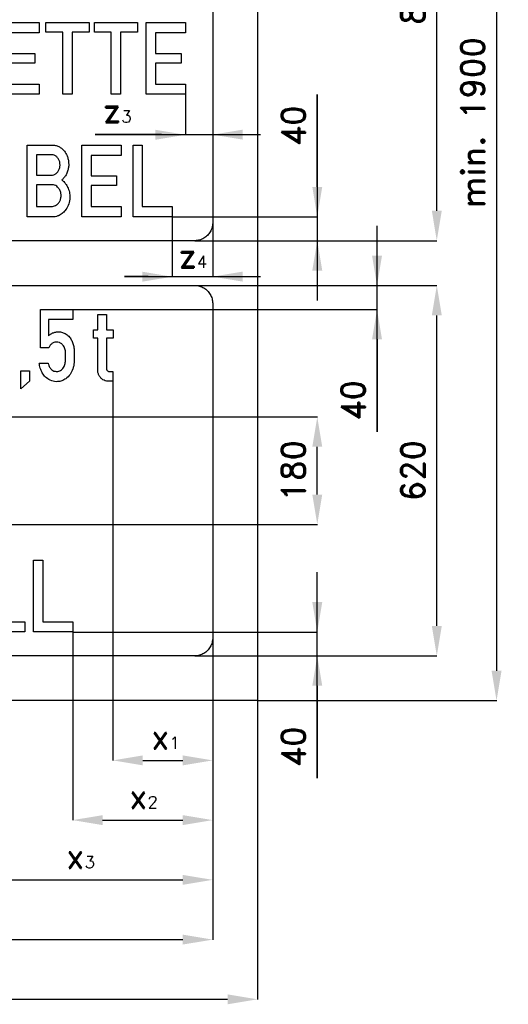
# Model space of a CAD drawing. Header units: millimetres. Extents: x -267 to 7620, y -508 to 2095.
# Tile 3 of 15: x 1102 to 1920, y -508 to 1140. Entities that reach past the tile are written whole.
import ezdxf

# ---------------------------------------------------------------- set-up
doc = ezdxf.new("R2010")
doc.units = ezdxf.units.MM
doc.header["$LTSCALE"] = 5
doc.layers.add('Kóty', color=2, linetype='Continuous')
doc.layers.add('Značka', color=7, linetype='Continuous')
doc.styles.get("Standard").update_dxf_attribs({"font": 'romand.shx', "height": 40})
doc.dimstyles.get("Standard").update_dxf_attribs({"dimtxt": 40, "dimasz": 50, "dimexe": 0.18, "dimexo": 0.0625, "dimgap": 20, "dimtad": 1, "dimdec": 0, "dimzin": 0, "dimdsep": 46, "dimtxsty": 'Standard', "dimcen": 0.09, "dimadec": 0, "dimazin": 0, "dimtfac": 1, "dimtdec": 0, "dimtofl": 0, "dimtmove": 0, "dimatfit": 3, "dimfxl": 1, "dimtolj": 1, "dimtzin": 0, "dimarcsym": 0})

# ---------------------------------------------------------------- blocks, each defined once
blk = doc.blocks.new('*D5')
at = {"layer": 'Defpoints', "color": 0, "transparency": 16777216}
for p in [(891.2, 475), (1600, 475), (888.8, 295)]:
    blk.add_point(p, dxfattribs=at)
at = {"layer": 'Kóty', "color": 0, "lineweight": -2, "transparency": 16777216}
for p, q in [((891.2, 475), (1600.2, 475)), ((1600, 345), (1600, 425)), ((888.9, 295), (1600.2, 295))]:
    blk.add_line(p, q, dxfattribs=at)
at = {"layer": 'Kóty', "color": 0, "transparency": 16777216}
for points in [[(1591.7, 425), (1608.3, 425), (1600, 475)], [(1591.7, 345), (1608.3, 345), (1600, 295)]]:
    blk.add_solid(points, dxfattribs=at)
at = {"layer": 'Kóty', "color": 0, "transparency": 16777216, "insert": (1560, 385), "char_height": 40, "attachment_point": 5, "rotation": 90}
blk.add_mtext('\\A1;180', dxfattribs=at)
blk = doc.blocks.new('*D6')
at = {"layer": 'Defpoints', "color": 0, "transparency": 16777216}
for p in [(1395, 695), (1800, 695), (1395, 75)]:
    blk.add_point(p, dxfattribs=at)
at = {"layer": 'Kóty', "color": 0, "lineweight": -2, "transparency": 16777216}
for p, q in [((1395.1, 695), (1800.2, 695)), ((1800, 125), (1800, 645)), ((1395.1, 75), (1800.2, 75))]:
    blk.add_line(p, q, dxfattribs=at)
at = {"layer": 'Kóty', "color": 0, "transparency": 16777216}
for points in [[(1791.7, 645), (1808.3, 645), (1800, 695)], [(1791.7, 125), (1808.3, 125), (1800, 75)]]:
    blk.add_solid(points, dxfattribs=at)
at = {"layer": 'Kóty', "color": 0, "transparency": 16777216, "insert": (1760, 385), "char_height": 40, "attachment_point": 5, "rotation": 90}
blk.add_mtext('\\A1;620', dxfattribs=at)
blk = doc.blocks.new('*D7')
at = {"layer": 'Defpoints', "color": 0, "transparency": 16777216}
for p in [(1395, 1595), (1800, 1595), (1395, 770)]:
    blk.add_point(p, dxfattribs=at)
at = {"layer": 'Kóty', "color": 0, "lineweight": -2, "transparency": 16777216}
for p, q in [((1395.1, 1595), (1800.2, 1595)), ((1800, 820), (1800, 1545)), ((1395.1, 770), (1800.2, 770))]:
    blk.add_line(p, q, dxfattribs=at)
at = {"layer": 'Kóty', "color": 0, "transparency": 16777216}
for points in [[(1791.7, 1545), (1808.3, 1545), (1800, 1595)], [(1791.7, 820), (1808.3, 820), (1800, 770)]]:
    blk.add_solid(points, dxfattribs=at)
at = {"layer": 'Kóty', "color": 0, "transparency": 16777216, "insert": (1760, 1182.5), "char_height": 40, "attachment_point": 5, "rotation": 90}
blk.add_mtext('\\A1;825', dxfattribs=at)
blk = doc.blocks.new('*D8')
at = {"layer": 'Defpoints', "color": 0, "transparency": 16777216}
for p in [(1500, 1935), (1500, 0), (1900, 0)]:
    blk.add_point(p, dxfattribs=at)
at = {"layer": 'Kóty', "color": 0, "lineweight": -2, "transparency": 16777216}
for p, q in [((1500.1, 1935), (1900.2, 1935)), ((1900, 1885), (1900, 50)), ((1500.1, 0), (1900.2, 0))]:
    blk.add_line(p, q, dxfattribs=at)
at = {"layer": 'Kóty', "color": 0, "transparency": 16777216}
for points in [[(1891.7, 1885), (1908.3, 1885), (1900, 1935)], [(1891.7, 50), (1908.3, 50), (1900, 0)]]:
    blk.add_solid(points, dxfattribs=at)
at = {"layer": 'Kóty', "color": 0, "transparency": 16777216, "insert": (1860, 967.5), "char_height": 40, "attachment_point": 5, "rotation": 90}
blk.add_mtext('\\A1;min. 1900', dxfattribs=at)
blk = doc.blocks.new('*D11')
at = {"layer": 'Defpoints', "color": 0, "transparency": 16777216}
for p in [(75, 105), (1425, 105), (1425, -400)]:
    blk.add_point(p, dxfattribs=at)
at = {"layer": 'Kóty', "color": 0, "lineweight": -2, "transparency": 16777216}
for p, q in [((75, 104.9), (75, -400.2)), ((1425, 104.9), (1425, -400.2)), ((125, -400), (1375, -400))]:
    blk.add_line(p, q, dxfattribs=at)
at = {"layer": 'Kóty', "color": 0, "transparency": 16777216}
for points in [[(125, -391.7), (125, -408.3), (75, -400)], [(1375, -391.7), (1375, -408.3), (1425, -400)]]:
    blk.add_solid(points, dxfattribs=at)
at = {"layer": 'Kóty', "color": 0, "transparency": 16777216, "insert": (750, -360), "char_height": 40, "attachment_point": 5}
blk.add_mtext('\\A1;1350', dxfattribs=at)
blk = doc.blocks.new('*D12')
at = {"layer": 'Defpoints', "color": 0, "transparency": 16777216}
for p in [(0, 0), (1500, 0), (1500, -500)]:
    blk.add_point(p, dxfattribs=at)
at = {"layer": 'Kóty', "color": 0, "lineweight": -2, "transparency": 16777216}
for p, q in [((0, -0.1), (0, -500.2)), ((1500, -0.1), (1500, -500.2)), ((50, -500), (1450, -500))]:
    blk.add_line(p, q, dxfattribs=at)
at = {"layer": 'Kóty', "color": 0, "transparency": 16777216}
for points in [[(50, -491.7), (50, -508.3), (0, -500)], [(1450, -491.7), (1450, -508.3), (1500, -500)]]:
    blk.add_solid(points, dxfattribs=at)
at = {"layer": 'Kóty', "color": 0, "transparency": 16777216, "insert": (750, -460), "char_height": 40, "attachment_point": 5}
blk.add_mtext('\\A1;1500', dxfattribs=at)

msp = doc.modelspace()

# ---------------------------------------------------------------- linework, layer by layer
at = {"layer": 'Kóty'}
for p, q in [((1379.3, 1014.9), (1379.3, 947.3)), ((1425, 1014.9), (1425, 947.3)), ((1600, 1014.7), (1600, 670)), ((1600, 859.9), (1600, 1014.7)), ((1228.4, 947.5), (1505, 947.5)), ((1339.3, 947.5), (1228.4, 947.5)), ((1425, 947.6), (1425, 947.7)), ((1357.2, 809.9), (1357.2, 709.6)), ((1357.3, 809.9), (1600.2, 809.9)), ((1425, 799.9), (1425, 709.6)), ((1700, 450.2), (1700, 795)), ((1395.1, 770), (1600.2, 770)), ((1277.2, 709.8), (1505, 709.8)), ((1317.2, 709.8), (1277.2, 709.8)), ((1395.1, 695), (1700.2, 695)), ((1191.4, 655), (1700.2, 655)), ((1700, 605), (1700, 450.2)), ((1258.1, 535), (1258.1, -100.2)), ((1600, -129.8), (1600, 214.9)), ((1190.8, 114.9), (1190.8, -200.2)), ((1190.9, 114.9), (1600.2, 114.9)), ((1425, 104.9), (1425, -300.2)), ((1425, 104.9), (1425, -200.2)), ((1425, 104.9), (1425, -100.2)), ((1395.1, 75), (1600.2, 75)), ((1600, 25), (1600, -129.8)), ((1308.1, -100), (1375, -100)), ((1240.8, -200), (1375, -200)), ((1030, -300), (1375, -300))]:
    msp.add_line(p, q, dxfattribs=at)
for points in [[(1329.3, 955.6), (1329.3, 939), (1379.3, 947.3)], [(1475, 955.8), (1475, 939.2), (1425, 947.5)], [(1591.7, 859.9), (1608.3, 859.9), (1600, 809.9)], [(1591.7, 720), (1608.3, 720), (1600, 770)], [(1691.7, 745), (1708.3, 745), (1700, 695)], [(1307.5, 718), (1307.5, 701.4), (1357.5, 709.7)], [(1475, 718.2), (1475, 701.5), (1425, 709.8)], [(1691.7, 605), (1708.3, 605), (1700, 655)], [(1591.7, 164.9), (1608.3, 164.9), (1600, 114.9)], [(1591.7, 25), (1608.3, 25), (1600, 75)], [(1308.1, -91.7), (1308.1, -108.3), (1258.1, -100)], [(1375, -91.7), (1375, -108.3), (1425, -100)], [(1240.8, -191.7), (1240.8, -208.3), (1190.8, -200)], [(1375, -191.7), (1375, -208.3), (1425, -200)], [(1375, -291.7), (1375, -308.3), (1425, -300)]]:
    msp.add_solid(points, dxfattribs=at)
at = {"layer": 'Značka', "color": 5}
for points in [[(0, 0), (0, 1935), (1500, 1935), (1500, 0), (0, 0)], [(1069, 1015), (1069, 1135), (1134.8, 1135), (1134.8, 1117.7), (1084.5, 1117.7), (1084.5, 1083.5), (1127.4, 1083.5), (1127.4, 1067.4), (1084.5, 1067.4), (1084.5, 1032.1), (1134.7, 1032.1), (1134.7, 1015), (1069, 1015)], [(1174.3, 1015), (1174.3, 1118.8), (1145.9, 1118.8), (1145.9, 1135), (1218.1, 1135), (1218.1, 1118.8), (1189.7, 1118.8), (1189.7, 1015), (1174.3, 1015)], [(1255.4, 1015), (1255.4, 1118.8), (1227, 1118.8), (1227, 1135), (1299.2, 1135), (1299.2, 1118.8), (1270.8, 1118.8), (1270.8, 1015), (1255.4, 1015)], [(1313.6, 1015), (1313.6, 1135), (1379.4, 1135), (1379.4, 1117.7), (1329.1, 1117.7), (1329.1, 1083.5), (1372, 1083.5), (1372, 1067.4), (1329.1, 1067.4), (1329.1, 1032.1), (1379.3, 1032.1), (1379.3, 1015), (1313.6, 1015)], [(1205.9, 810), (1205.9, 930), (1271.7, 930), (1271.7, 912.7), (1221.4, 912.7), (1221.4, 878.5), (1264.3, 878.5), (1264.3, 862.4), (1221.4, 862.4), (1221.4, 827.1), (1271.6, 827.1), (1271.6, 810), (1205.9, 810)], [(1291.7, 810), (1291.7, 930), (1307.2, 930), (1307.2, 827.2), (1357.2, 827.2), (1357.2, 810), (1291.7, 810)], [(1103.7, 522), (1103.7, 552.2), (1118.4, 552.2), (1118.4, 535), (1103.7, 522)], [(1045.3, 115), (1045.3, 235), (1060.8, 235), (1060.8, 132.2), (1110.8, 132.2), (1110.8, 115), (1045.3, 115)], [(1125.3, 115), (1125.3, 235), (1140.8, 235), (1140.8, 132.2), (1190.8, 132.2), (1190.8, 115), (1125.3, 115)]]:
    msp.add_lwpolyline(points, dxfattribs=at)
for points in [[(1425, 1565), (1425, 800), (1425, 799.9), (1425, 799.8, -0.032211), (1424.7, 795.9, -0.035398), (1423.9, 792.1, -0.036257), (1422.7, 788.4, -0.034417), (1420.9, 784.9, -0.033707), (1418.8, 781.7, -0.034076), (1416.2, 778.8, -0.034203), (1413.3, 776.2, -0.034241), (1410.1, 774.1, -0.03402), (1406.6, 772.3, -0.03342), (1402.9, 771.1, -0.034121), (1399.1, 770.3, -0.03675), (1395.2, 770), (1395.1, 770), (1395, 770), (105, 770)], [(1114.8, 810), (1114.8, 930), (1156.8, 930), (1157.8, 930, -0.008566), (1158.8, 929.9, -0.062781), (1164.7, 928.7, -0.063248), (1170, 926.1, -0.090127), (1176.9, 919.9, -0.075773), (1181.4, 911.9, -0.046416), (1183.2, 906, -0.040937), (1184, 900, -0.040434), (1183.9, 893.8, -0.044694), (1182.7, 887.8, -0.050886), (1180.4, 881.6, -0.054797), (1176.8, 876.1, -0.018511), (1175.5, 874.5, -0.019483), (1174, 873), (1173.3, 872.3), (1172.5, 871.6), (1173.5, 870.8), (1174.6, 869.9, -0.04636), (1178.9, 865.2, -0.049024), (1182.2, 859.8, -0.070079), (1185.2, 851.1, -0.064108), (1185.9, 841.9, -0.071694), (1184.2, 831.6, -0.078023), (1179.5, 822.3, -0.064489), (1174.4, 816.5, -0.074879), (1168, 812.3, -0.051246), (1163.5, 810.6, -0.057192), (1158.9, 810, -0.008437), (1158, 810, -0.002837), (1157.2, 810), (1114.8, 810)], [(1130.4, 913.9), (1130.4, 879.6), (1154.8, 879.6, 0.006278), (1155.8, 879.6, 0.01897), (1156.7, 879.7, 0.106691), (1161.2, 881.2, 0.080595), (1164.9, 884.3, 0.080669), (1167.8, 888.6, 0.073357), (1169.3, 893.6, 0.073786), (1169.5, 899.1, 0.076605), (1168, 904.4, 0.07388), (1165.5, 908.7, 0.084116), (1161.8, 911.9, 0.050919), (1159.5, 913.1, 0.062755), (1157.1, 913.8), (1156.6, 913.8), (1156, 913.9), (1130.4, 913.9)], [(1130.4, 863.6), (1130.4, 827.3), (1154.9, 827.3, 0.004356), (1155.8, 827.3, 0.013192), (1156.8, 827.4, 0.068729), (1160.5, 828.2, 0.067299), (1163.8, 830, 0.089167), (1167.7, 833.7, 0.075783), (1170.2, 838.6, 0.071675), (1171.3, 843.9, 0.068847), (1171, 849.4, 0.076457), (1169.1, 855, 0.084918), (1165.5, 859.7, 0.067112), (1162.3, 862.1, 0.093016), (1158.7, 863.4, 0.021431), (1157.7, 863.5, 0.007067), (1156.7, 863.6), (1130.4, 863.6)], [(105, 695), (1395, 695), (1395.1, 695), (1395.2, 695, -0.032176), (1399.1, 694.7, -0.03546), (1402.9, 693.9, -0.036261), (1406.6, 692.7, -0.034411), (1410.1, 690.9, -0.03372), (1413.3, 688.8, -0.034086), (1416.2, 686.2, -0.034181), (1418.8, 683.3, -0.034228), (1420.9, 680.1, -0.03402), (1422.7, 676.6, -0.033371), (1423.9, 672.9, -0.034142), (1424.7, 669.1, -0.036779), (1425, 665.2), (1425, 665.1), (1425, 665), (1425, 105), (1425, 104.9), (1425, 104.8), (1424.7, 100.9, -0.035395), (1423.9, 97.1, -0.036251), (1422.7, 93.4, -0.034424), (1420.9, 89.9, -0.033719), (1418.8, 86.7, -0.034078), (1416.2, 83.8, -0.034203), (1413.3, 81.2, -0.03424), (1410.1, 79.1, -0.034036), (1406.6, 77.3, -0.033414), (1402.9, 76.1, -0.034135), (1399.1, 75.3, -0.036746), (1395.2, 75), (1395.1, 75), (1395, 75), (105, 75)], [(1149.6, 564.9), (1149.8, 564.2), (1150, 563.4, 0.053668), (1151.6, 559.1, 0.076381), (1154.3, 555.4, 0.081326), (1157.5, 552.7, 0.088685), (1161.5, 551.3, 0.121222), (1167.6, 551.6, 0.120109), (1173, 554.7, 0.077482), (1175.5, 557.7, 0.052907), (1177.2, 561.3, 0.036742), (1178.1, 564.4, 0.043625), (1178.5, 567.5), (1178.6, 568.3), (1178.6, 569.2), (1178.6, 583.8), (1178.5, 585.4), (1178.2, 587.1, 0.059334), (1177.2, 590.6, 0.04996), (1175.4, 593.7, 0.067158), (1172.3, 597.2, 0.094265), (1168.4, 599.6, 0.110728), (1163.3, 600.3, 0.101973), (1158.2, 599, 0.097088), (1154.1, 596, 0.094342), (1151.3, 591.8), (1151.1, 591.2), (1150.9, 590.7), (1136.6, 590.7), (1136.6, 655), (1191.2, 655), (1191.2, 637.9), (1150.2, 637.9), (1150.2, 610.9), (1151.9, 612.2, -0.01651), (1153.7, 613.5, -0.056049), (1158.4, 616, -0.062473), (1163.6, 617.3, -0.077466), (1170.2, 617.3, -0.073657), (1176.5, 615.3, -0.077498), (1182.7, 611.3, -0.068185), (1187.5, 605.6, -0.055811), (1190.6, 599.6, -0.046661), (1192.5, 593.1), (1192.9, 590.4, -0.028826), (1193.1, 587.7), (1193.1, 587.4), (1193.1, 587), (1193.1, 567.8), (1193.1, 566.9), (1193.1, 566, -0.038709), (1192.4, 560.6, -0.03771), (1190.9, 555.3, -0.072407), (1186.3, 546.1, -0.089855), (1179.2, 539, -0.074175), (1172.6, 535.4, -0.079597), (1165.3, 534, -0.100436), (1155.6, 535.4, -0.092475), (1147, 540.3, -0.078162), (1141.1, 546.8, -0.063565), (1137.2, 554.6, -0.030703), (1135.9, 558.9, -0.032046), (1135.1, 563.4), (1135, 564.1), (1134.9, 564.9), (1149.6, 564.9)], [(1258.1, 535), (1248.9, 535), (1248.2, 535.1), (1247.5, 535.1, -0.074377), (1243.2, 536.3, -0.07432), (1239.5, 538.6, -0.082453), (1236, 542.5, -0.063979), (1233.7, 547.3, -0.031389), (1233, 549.6, -0.040131), (1232.6, 552), (1232.6, 552.6), (1232.6, 553.2), (1232.6, 606.8), (1225.3, 606.8), (1225.3, 620.8), (1232.6, 620.8), (1232.6, 646.4), (1247.1, 646.4), (1247.1, 620.8), (1258.2, 620.8), (1258.2, 606.8), (1247.1, 606.8), (1247.1, 556.7), (1247.2, 556.4), (1247.2, 556.1), (1247.5, 554.6, 0.067309), (1248, 553.3, 0.095608), (1249.2, 551.9, 0.138766), (1250.8, 551.2), (1251.1, 551.1), (1251.4, 551.1), (1258.1, 551.1), (1258.1, 535)]]:
    msp.add_lwpolyline(points, format="xyb", dxfattribs=at)

# ---------------------------------------------------------------- texts
at = {"layer": 'Kóty', "char_height": 40, "attachment_point": 1}
for s, insert in [('z{\\H0.5x;3}', (1241.3, 1007.7)), ('z{\\H0.5x;4}', (1367.9, 764.8)), ('x{\\H0.5x;1}', (1321.9, -40.6)), ('x{\\H0.5x;2}', (1285.2, -140.2)), ('x{\\H0.5x;3}', (1179.9, -240.3))]:
    msp.add_mtext_dynamic_manual_height_columns(s, width=46.105, gutter_width=200, heights=[0], dxfattribs=dict(at, insert=insert))
at = {"layer": 'Kóty', "char_height": 40, "attachment_point": 5, "rotation": 90}
for insert in [(1560, 962.3), (1660, 502.6), (1560, -77.4)]:
    msp.add_mtext('\\A1;40', dxfattribs=dict(at, insert=insert))

# ---------------------------------------------------------------- dimensions: what is measured, and where the dimension line sits
at = {"layer": 'Kóty'}
dim = msp.add_linear_dim(base=(1900, 0), p1=(1500, 1935), p2=(1500, 0), angle=90, text='min. 1900', dimstyle='Standard', dxfattribs=at)
dim.commit()
dim.dimension.update_dxf_attribs({"geometry": '*D8', "text_midpoint": (1860, 967.5)})
for base, p1, p2, picture, middle in [((1800, 1595), (1395, 770), (1395, 1595), '*D7', (1760, 1182.5)), ((1800, 695), (1395, 75), (1395, 695), '*D6', (1760, 385)), ((1600, 475), (888.8, 295), (891.2, 475), '*D5', (1560, 385))]:
    dim = msp.add_linear_dim(base=base, p1=p1, p2=p2, angle=90, dimstyle='Standard', dxfattribs=at)
    dim.commit()
    dim.dimension.update_dxf_attribs({"geometry": picture, "text_midpoint": middle})
for base, p1, p2, picture, middle in [((1425, -400), (75, 105), (1425, 105), '*D11', (750, -360)), ((1500, -500), (0, 0), (1500, 0), '*D12', (750, -460))]:
    dim = msp.add_linear_dim(base=base, p1=p1, p2=p2, dimstyle='Standard', dxfattribs=at)
    dim.commit()
    dim.dimension.update_dxf_attribs({"geometry": picture, "text_midpoint": middle})

doc.saveas('drawing.dxf')
